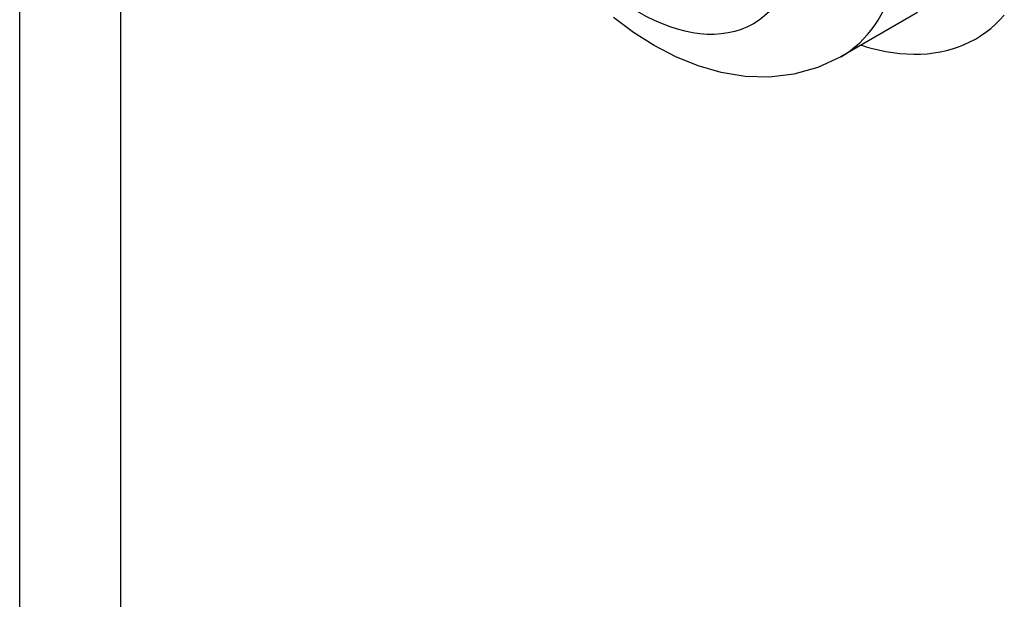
# Model space of a CAD drawing. Header units: inches. Extents: x 17 to 237, y 17 to 149.
# Tile 102 of 118: x 211.416 to 211.844, y 102.635 to 102.888. Entities that reach past the tile are written whole.
import ezdxf

# ---------------------------------------------------------------- set-up
doc = ezdxf.new("R2010")
doc.units = ezdxf.units.IN
doc.header["$MEASUREMENT"] = 0
doc.layers.add('Visible Edges(ANSI)', color=7, linetype='Continuous', lineweight=25)
doc.layers.add('Visible Tangent Edges(ANSI)', color=7, linetype='Continuous', lineweight=25)

msp = doc.modelspace()

# ---------------------------------------------------------------- linework, layer by layer
at = {"layer": 'Visible Edges(ANSI)'}
msp.add_line((211.80636, 102.89064), (211.77295, 102.87135), dxfattribs=at)
at = {"layer": 'Visible Edges(ANSI)', "flags": 128}
for points in [[(211.77295, 102.87135), (211.76303, 102.86671), (211.75256, 102.86377), (211.7419, 102.86254), (211.7313, 102.86286), (211.72093, 102.86455), (211.71087, 102.86744), (211.70114, 102.87139), (211.69175, 102.87628), (211.6827, 102.88201), (211.674, 102.88852)], [(211.78619, 102.87513), (211.78938, 102.87435), (211.79253, 102.8737), (211.79565, 102.87319), (211.79872, 102.87282), (211.80176, 102.87259), (211.80475, 102.87249), (211.8077, 102.87253), (211.8106, 102.87271), (211.81345, 102.87304), (211.81623, 102.87349), (211.81896, 102.87409), (211.82162, 102.87482), (211.82421, 102.87569), (211.82673, 102.8767), (211.82918, 102.87784), (211.83155, 102.87911), (211.83385, 102.88051), (211.83607, 102.88205), (211.83821, 102.88372), (211.84027, 102.88551), (211.84225, 102.88744), (211.84414, 102.88949)]]:
    msp.add_lwpolyline(points, dxfattribs=at)
at = {"layer": 'Visible Edges(ANSI)'}
msp.add_ellipse((211.75831, 103.01406), major_axis=(0.07776, -0.13468), ratio=0.57735, start_param=5.712947, end_param=5.754141, dxfattribs=at)
at = {"layer": 'Visible Tangent Edges(ANSI)'}
for p, q in [((211.4156, 89.6755), (211.4156, 107.86345)), ((211.45944, 107.83814), (211.45944, 89.6755))]:
    msp.add_line(p, q, dxfattribs=at)
msp.add_ellipse((211.7075, 102.98472), major_axis=(0.06545, -0.11337), ratio=0.57735, start_param=0, end_param=3.141593, dxfattribs=at)
msp.add_ellipse((211.68523, 102.97186), major_axis=(0.0497, -0.08609), ratio=0.57735, dxfattribs=at)

doc.saveas('drawing.dxf')
